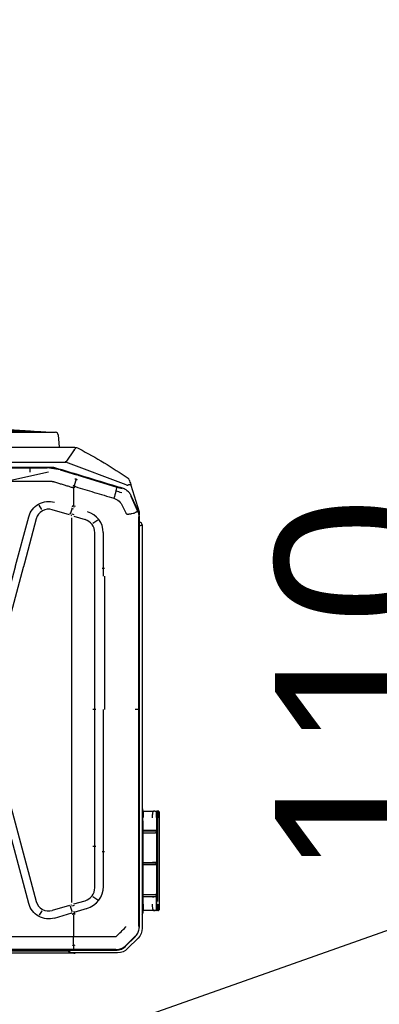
# Model space of a CAD drawing. Header units: millimetres. Extents: x 922208 to 1069538, y -182208 to -99877.
# Tile 170 of 256: x 986219 to 986494, y -160345 to -159592. Entities that reach past the tile are written whole.
import ezdxf
from ezdxf import colors
from ezdxf.entities.mleader import LeaderData, LeaderLine
from ezdxf.math import Vec2, Vec3

# ---------------------------------------------------------------- set-up
doc = ezdxf.new("R2010")
doc.units = ezdxf.units.MM
doc.header["$MEASUREMENT"] = 0
doc.linetypes.add('HIDDEN', pattern=[20, 10, -10])
for name, color, linetype, lineweight in [('IS_KLIM Opis_Średnice', 7, 'Continuous', 9), ('IS_POWRÓT', 5, 'HIDDEN', 30), ('Nowe_220-A Ściany_Nr_pióra__7', 7, 'Continuous', 13)]:
    doc.layers.add(name, color=color, linetype=linetype, lineweight=lineweight)
doc.layers.add('IS_KLIM_urządzenia', color=3, linetype='Continuous')
doc.layers.add('Nowe_Adnotacja - Teksty_Nr_pióra__86', color=7, linetype='Continuous', lineweight=20, true_color=0x5555ff)
doc.styles.add('STYL_AUTOMATYCZNY_1', font='arial.ttf')
doc.styles.add('STYL_AUTOMATYCZNY_4', font='times.ttf')

# ---------------------------------------------------------------- blocks, each defined once
blk = doc.blocks.new('parter01')
at = {"layer": 'Nowe_220-A Ściany_Nr_pióra__7', "color": 7, "linetype": 'Continuous', "lineweight": 0, "char_height": 125, "attachment_point": 7, "rotation": 90, "style": 'STYL_AUTOMATYCZNY_1'}
for s, insert in [('\\A1;{\\pql;\\pt0;\\fArial|b0|i0|c238|p0;\\W1.000000;110\\fArial|b0|i0|c238|p0;\\W1.000000;\\A1{\\H.66x;\\S^  ;}\\fArial|b0|i0|c238|p0;\\W1.000000;\\fArial|b0|i0|c238|p0;\\W1.000000;}', (986576.14293, -100563.31868)), ('\\A1;{\\pql;\\pt0;\\fArial|b0|i0|c238|p0;\\W1.000000;180\\fArial|b0|i0|c238|p0;\\W1.000000;\\A1{\\H.66x;\\S^  ;}\\fArial|b0|i0|c238|p0;\\W1.000000;\\fArial|b0|i0|c238|p0;\\W1.000000;}', (986826.14293, -100576.04218))]:
    blk.add_mtext(s, dxfattribs=dict(at, insert=insert))
blk = doc.blocks.new('G$CE471A013')
at = {"linetype": 'Continuous'}
for p, q in [((-68.168, 36.156), (-67.37, 36.954)), ((-66.881, 36.958), (-66.893, 36.986)), ((-66.606, 37.271), (-63.067, 37.271)), ((23.598, 37.069), (-66.48, 37.069)), ((-66.462, 37.035), (-66.435, 37.035)), ((-66.435, 37.034), (-63.211, 37.029)), ((-63.256, 37.301), (6.245, 37.301)), ((-63.211, 37.029), (-21.491, 37.029)), ((-63.067, 37.271), (-63.006, 37.271)), ((-62.823, 37.151), (6.095, 37.151)), ((-67.244, 36.753), (-67.954, 36.043)), ((-67.906, 36.045), (-67.231, 36.718)), ((-63.222, 36.747), (-63.229, 36.025)), ((-68.16, 35.682), (-68.187, 35.693)), ((-67.906, 36.045), (-67.926, 36.025)), ((-63.231, 34.339), (-63.231, 36.025)), ((-68.485, 4.539), (-68.485, 35.393)), ((-68.27, 35.28), (-68.27, 3.917)), ((-68.237, 35.268), (-68.237, 18.659)), ((-69.729, 34.04), (-69.624, 34.041)), ((-69.623, 34.041), (-69.624, 34.041)), ((-69.364, 34.043), (-68.578, 34.051)), ((-68.528, 33.352), (-68.528, 34.252)), ((-63.275, 34.162), (-64.302, 33.869)), ((-63.22, 34.09), (-63.293, 34.234)), ((-63.128, 34.119), (-62.999, 33.739)), ((-61.773, 34.614), (-63.101, 34.22)), ((-62.913, 33.65), (-61.603, 34.039)), ((-60.791, 34.052), (-60.595, 34.401)), ((-69.778, 26.937), (-69.778, 33.546)), ((-69.66, 26.936), (-69.662, 33.348)), ((-69.661, 32.97), (-69.661, 33.348)), ((-69.587, 33.547), (-69.586, 32.971)), ((-69.574, 32.977), (-69.574, 33.547)), ((-68.528, 33.852), (-68.558, 33.852)), ((-68.528, 27.182), (-68.528, 33.352)), ((-65.097, 33.248), (-64.718, 32.988)), ((-63.243, 33.54), (-64.111, 33.292)), ((-63.11, 33.418), (-63.11, 29.549)), ((-63.012, 33.616), (-63.073, 33.593)), ((-57.867, 23.986), (-60.377, 33.353)), ((-59.798, 33.508), (-57.288, 24.142)), ((-69.645, 32.97), (-69.661, 32.97)), ((-69.66, 30.52), (-69.661, 32.82)), ((-69.645, 32.82), (-69.661, 32.82)), ((-69.585, 32.971), (-69.58, 32.976)), ((-69.584, 32.97), (-69.584, 32.82)), ((-69.573, 30.526), (-69.574, 32.82)), ((-68.528, 32.97), (-69.514, 32.97)), ((-68.528, 32.819), (-69.514, 32.82)), ((-68.553, 32.977), (-69.28, 32.98)), ((-65.503, 29.549), (-65.503, 32.296)), ((-64.853, 32.296), (-64.853, 29.549)), ((-69.644, 30.52), (-69.66, 30.52)), ((-69.66, 30.384), (-69.644, 30.384)), ((-69.66, 28.083), (-69.66, 30.384)), ((-69.584, 30.521), (-69.579, 30.526)), ((-69.579, 30.378), (-69.584, 30.382)), ((-69.583, 30.519), (-69.583, 30.384)), ((-69.573, 28.084), (-69.573, 30.377)), ((-68.528, 30.519), (-69.513, 30.519)), ((-68.528, 30.384), (-69.513, 30.384)), ((-68.553, 30.526), (-69.279, 30.53)), ((-68.553, 30.377), (-69.279, 30.373)), ((-65.61, 29.549), (-65.426, 29.549)), ((-65.503, 29.112), (-65.503, 29.549)), ((-64.853, 29.549), (-64.853, 29.112)), ((-63.11, 29.549), (-63.11, 7.87)), ((-65.503, 18.659), (-65.503, 29.112)), ((-64.717, 29.112), (-64.95, 29.112)), ((-64.853, 29.112), (-64.853, 18.659)), ((-69.66, 28.083), (-69.644, 28.083)), ((-69.659, 27.933), (-69.644, 27.933)), ((-69.659, 26.936), (-69.659, 27.933)), ((-69.583, 27.932), (-69.578, 27.927)), ((-69.582, 28.084), (-69.582, 27.934)), ((-69.572, 26.937), (-69.573, 27.926)), ((-68.528, 28.084), (-69.513, 28.084)), ((-68.528, 27.934), (-69.513, 27.934)), ((-69.278, 27.923), (-68.553, 27.927)), ((-68.528, 27.182), (-68.528, 26.282)), ((-69.621, 26.443), (-69.729, 26.444)), ((-69.729, 26.444), (-69.621, 26.443)), ((-68.578, 26.433), (-69.362, 26.441)), ((-68.578, 26.432), (-69.362, 26.44)), ((-68.558, 26.632), (-68.528, 26.632)), ((-68.237, 18.659), (-68.237, 6.47)), ((-65.61, 8.47), (-65.61, 18.659)), ((-64.95, 18.659), (-64.717, 18.659)), ((-64.853, 18.659), (-64.853, 7.87)), ((-60.377, 4.066), (-57.867, 13.432)), ((-57.288, 13.277), (-59.798, 3.911)), ((-65.503, 7.87), (-65.503, 8.47)), ((-65.61, 7.87), (-65.426, 7.87)), ((-65.503, 5.123), (-65.503, 7.87)), ((-64.853, 7.87), (-64.853, 5.123)), ((-63.11, 7.87), (-63.11, 4.001)), ((-68.237, 6.47), (-68.237, 3.923)), ((-68.27, 4.339), (-68.285, 4.339)), ((-68.257, 3.543), (-68.257, 3.8)), ((-65.097, 4.171), (-64.718, 4.43)), ((-63.243, 3.878), (-64.111, 4.126)), ((-63.012, 3.803), (-63.073, 3.826)), ((-62.913, 3.769), (-61.603, 3.38)), ((-67.63, 1.51), (-68.257, 3.543)), ((-68.245, 3.686), (-68.217, 3.692)), ((-68.172, 3.467), (-67.645, 2.317)), ((-67.621, 2.341), (-68.14, 3.475)), ((-66.99, 3.095), (-67.234, 3.626)), ((-63.231, 1.667), (-63.231, 3.08)), ((-63.226, 3.33), (-63.183, 3.316)), ((-62.999, 3.679), (-63.128, 3.299)), ((-60.791, 3.367), (-60.595, 3.017)), ((-67.353, 1.978), (-67.373, 1.954)), ((-63.552, 0.74), (-66.539, 1.639)), ((-63.424, 1.025), (-63.272, 1.544)), ((-67.249, 1.476), (-62.642, -0.258)), ((-61.319, 0.514), (-58.196, 1.188)), ((-62.213, 0.335), (-63.453, 0.711)), ((-62.213, 0.335), (-61.199, 0.184)), ((-61.726, 0.155), (-61.717, 0.191)), ((-61.567, 0.144), (18.685, 0.144)), ((-59.916, 0.184), (-61.199, 0.184)), ((-59.916, 0.514), (-59.916, 0.179)), ((-21.391, 0.184), (-59.916, 0.184)), ((-63.27, -1.193), (-62.633, -0.27)), ((-0.517, -0.263), (-62.643, -0.263)), ((-0.367, -1.413), (-63.178, -1.413)), ((-62.054, -2.359), (-62.12, -1.413)), ((-57.042, -2.545), (-61.855, -2.545))]:
    blk.add_line(p, q, dxfattribs=at)
at = {"linetype": 'Continuous', "extrusion": (0, 0, -1)}
for centre, radius, start, end in [((66.606, 36.191), 1.08, 45, 90), ((67.405, 35.393), 1.08, 0, 45), ((61.324, 33.099), 1.58, 73.47059, 165), ((61.324, 4.319), 1.58, 195, 286.52941)]:
    blk.add_arc(centre, radius, start, end, dxfattribs=at)
at = {"linetype": 'Continuous'}
for centre, radius, start, end in [((-63.256, 37.001), 0.3, 90, 115.84126), ((-63.006, 37.071), 0.2, 0, 90), ((-61.324, 33.099), 0.98, 15, 106.52953), ((-68.285, 4.539), 0.2, 180, 270), ((-61.324, 4.319), 0.98, 253.47049, 345), ((-67.307, 1.142), 0.2, 197.14126, 235.50637), ((-61.855, -2.345), 0.2, 184, 270)]:
    blk.add_arc(centre, radius, start, end, dxfattribs=at)
for centre, major_axis, ratio, start_param, end_param in [((-63.067, 37.071), (0, -0.2), 0.831479, 1.570796, 3.141593), ((-69.728, 33.99), (-0.05, 0), 1, 5.572775, 6.283185), ((-69.728, 33.99), (-0.05, 0), 1, 4.722432, 5.271942), ((-69.566, 33.543), (0, 0.7), 0.01995, 0.882039, 1.565858), ((-68.428, 34.252), (0.1, 0), 1, 2.168878, 3.141593), ((-63.025, 33.944), (-1.913, -0.585), 0.178321, 4.710906, 4.798331), ((-62.672, 32.781), (-1.893, -0.646), 0.706819, 4.683881, 4.712375), ((-63.755, 32.198), (1.764, 0), 0.995519, 1.850018, 3.141593), ((-63.807, 32.296), (1.046, 0), 0.995519, 1.865841, 3.141593), ((-69.635, 32.971), (0.05, 0.0002), 0.017455, 4.162534, 6.265658), ((-69.383, 32.979), (0.494, 0.002), 0.017455, 4.153807, 4.444433), ((-69.383, 32.829), (0.494, 0.002), 0.017455, 4.153807, 4.444433), ((-69.38, 32.977), (0.2, 0.001), 0.017455, 1.047121, 3.124066), ((-68.578, 32.976), (0.05, 0.0002), 0.017455, 6.283104, 7.330301), ((-69.634, 30.521), (0.05, 0.0002), 0.017455, 4.162534, 6.265658), ((-69.634, 30.383), (-0.05, 0.0002), 0.017455, 3.15913, 5.262255), ((-69.383, 30.528), (0.494, 0.002), 0.017455, 4.153807, 4.444433), ((-69.383, 30.375), (-0.494, 0.002), 0.017455, 4.980355, 5.270981), ((-69.379, 30.527), (0.2, 0.001), 0.017455, 1.047121, 3.124066), ((-69.379, 30.377), (-0.2, 0.001), 0.017455, 0.017538, 2.094482), ((-68.578, 30.525), (0.05, 0.0002), 0.017455, 6.283104, 7.330301), ((-68.578, 30.378), (-0.05, 0.0002), 0.017455, 2.094477, 3.141674), ((-69.633, 27.932), (-0.05, 0.0002), 0.017455, 3.15913, 5.262255), ((-69.382, 28.075), (-0.494, 0.002), 0.017455, 4.980355, 5.270981), ((-69.382, 27.925), (-0.494, 0.002), 0.017455, 4.980355, 5.270981), ((-69.378, 27.926), (-0.2, 0.001), 0.017455, 0.017538, 2.094482), ((-68.578, 27.928), (-0.05, 0.0002), 0.017455, 2.094477, 3.141674), ((-69.728, 26.494), (-0.05, 0), 1, 0, 0.71037), ((-69.728, 26.494), (-0.05, 0), 1, 1.011256, 1.560766), ((-68.578, 26.383), (-0.05, 0), 1, 3.141593, 4.702359), ((-68.428, 26.282), (-0.1, 0), 1, 0, 0.972715), ((-63.863, 5.123), (1.64, 0), 0.995519, 3.141593, 4.441128), ((-63.807, 5.123), (1.046, 0), 0.995519, 3.141593, 4.417344), ((-63.025, 3.474), (-1.913, 0.585), 0.178321, 1.484854, 1.57228), ((-62.672, 4.635), (-1.919, 0.564), 0.705879, 1.540462, 1.56897)]:
    blk.add_ellipse(centre, major_axis=major_axis, ratio=ratio, start_param=start_param, end_param=end_param, dxfattribs=at)
for centre, major_axis, ratio in [((-68.253, 31.674), (0, -0.25), 0.017452), ((-68.253, 8.118), (0, 0.25), 0.017453)]:
    blk.add_ellipse(centre, major_axis=major_axis, ratio=ratio, dxfattribs=at)
for points, knots in [([(-66.48, 37.069), (-66.537, 37.067), (-66.65, 37.062), (-66.815, 37.021), (-66.972, 36.956), (-67.118, 36.868), (-67.202, 36.791), (-67.244, 36.753)], [0, 0, 0, 0, 0.199971, 0.399955, 0.599953, 0.799968, 1, 1, 1, 1]), ([(-66.462, 37.034), (-66.58, 37.034), (-66.698, 37.016), (-66.918, 36.942), (-67.02, 36.889), (-67.143, 36.798), (-67.174, 36.772), (-67.204, 36.744)], [0, 0, 0, 0, 0.434849, 0.434849, 0.850781, 0.850781, 1, 1, 1, 1]), ([(-63.228, 36.744), (-63.228, 36.769), (-63.227, 36.822), (-63.224, 36.893), (-63.22, 36.964), (-63.215, 37.012), (-63.211, 37.032), (-63.209, 37.034), (-63.208, 37.034)], [0, 0, 0, 0, 0.15377, 0.321137, 0.499606, 0.749362, 0.923428, 1, 1, 1, 1]), ([(-60.124, 37.07), (-60.124, 37.072), (-60.121, 37.095), (-60.115, 37.138), (-60.112, 37.146), (-60.11, 37.151)], [0, 0, 0, 0, 0.03411, 0.430836, 1, 1, 1, 1]), ([(-60.11, 37.151), (-60.089, 37.148), (-60.053, 37.143), (-60.007, 37.11), (-59.984, 37.083), (-59.975, 37.07)], [0, 0, 0, 0, 0.421216, 0.760733, 1, 1, 1, 1]), ([(-67.954, 36.043), (-67.992, 36.002), (-68.068, 35.918), (-68.156, 35.772), (-68.221, 35.615), (-68.262, 35.449), (-68.267, 35.336), (-68.27, 35.28)], [0, 0, 0, 0, 0.200001, 0.400001, 0.599999, 0.799999, 1, 1, 1, 1]), ([(-69.731, 34.037), (-69.736, 34.037), (-69.744, 34.036), (-69.757, 34.031), (-69.768, 34.021), (-69.773, 34.013), (-69.775, 34.008)], [0, 0, 0, 0, 0.240387, 0.490724, 0.746129, 1, 1, 1, 1]), ([(-69.729, 34.04), (-69.731, 34.037), (-69.736, 34.032), (-69.741, 33.995), (-69.745, 33.949), (-69.749, 33.872), (-69.755, 33.742), (-69.755, 33.61), (-69.755, 33.546)], [0, 0, 0, 0, 0.163877, 0.30578, 0.42579, 0.524061, 0.77284, 1, 1, 1, 1]), ([(-69.662, 33.547), (-69.662, 33.576), (-69.662, 33.635), (-69.66, 33.722), (-69.657, 33.805), (-69.652, 33.897), (-69.645, 33.996), (-69.636, 34.023), (-69.631, 34.038)], [0, 0, 0, 0, 0.113787, 0.231188, 0.353199, 0.480712, 0.706712, 1, 1, 1, 1]), ([(-69.624, 34.041), (-69.611, 34.041), (-69.571, 34.041), (-69.476, 34.042), (-69.42, 34.043), (-69.364, 34.043)], [0, 0, 0, 0, 0.5, 0.5, 1, 1, 1, 1]), ([(-69.364, 34.043), (-69.382, 34.042), (-69.425, 34.04), (-69.489, 34.03), (-69.537, 34.017), (-69.563, 34.005), (-69.571, 33.999), (-69.574, 33.996)], [0, 0, 0, 0, 0.208735, 0.500317, 0.75027, 0.886014, 1, 1, 1, 1]), ([(-69.364, 34.043), (-69.358, 34.041), (-69.346, 34.036), (-69.329, 33.999), (-69.315, 33.953), (-69.299, 33.876), (-69.284, 33.747), (-69.282, 33.611), (-69.28, 33.547)], [0, 0, 0, 0, 0.170313, 0.316827, 0.439664, 0.539052, 0.783475, 1, 1, 1, 1]), ([(-68.553, 33.554), (-68.553, 33.585), (-68.554, 33.65), (-68.555, 33.743), (-68.557, 33.831), (-68.561, 33.927), (-68.57, 34.026), (-68.575, 34.042), (-68.578, 34.051)], [0, 0, 0, 0, 0.110388, 0.22525, 0.346033, 0.473982, 0.692647, 1, 1, 1, 1]), ([(-63.143, 34.328), (-63.143, 34.329), (-63.143, 34.329), (-63.143, 34.33), (-63.143, 34.331), (-63.143, 34.332), (-63.142, 34.333), (-63.14, 34.336), (-63.138, 34.337), (-63.136, 34.339)], [0, 0, 0, 0, 0.093535, 0.093535, 0.207433, 0.207433, 0.397418, 0.397418, 1, 1, 1, 1]), ([(-69.775, 26.476), (-69.773, 26.471), (-69.768, 26.463), (-69.757, 26.453), (-69.744, 26.447), (-69.736, 26.446), (-69.731, 26.447)], [0, 0, 0, 0, 0.253869, 0.509276, 0.759614, 1, 1, 1, 1]), ([(-69.755, 26.937), (-69.755, 26.906), (-69.755, 26.843), (-69.754, 26.75), (-69.751, 26.662), (-69.747, 26.568), (-69.741, 26.47), (-69.733, 26.453), (-69.729, 26.444)], [0, 0, 0, 0, 0.112037, 0.228343, 0.350117, 0.478408, 0.69584, 1, 1, 1, 1]), ([(-69.628, 26.446), (-69.631, 26.452), (-69.636, 26.464), (-69.643, 26.504), (-69.647, 26.552), (-69.653, 26.63), (-69.659, 26.755), (-69.66, 26.877), (-69.66, 26.936)], [0, 0, 0, 0, 0.155708, 0.294413, 0.416247, 0.521413, 0.769796, 1, 1, 1, 1]), ([(-69.66, 26.936), (-69.66, 26.936), (-69.66, 26.936), (-69.66, 26.935), (-69.66, 26.935), (-69.66, 26.935), (-69.66, 26.935), (-69.66, 26.935), (-69.66, 26.935), (-69.66, 26.935), (-69.66, 26.935), (-69.66, 26.935), (-69.66, 26.935), (-69.66, 26.935), (-69.659, 26.935), (-69.659, 26.935), (-69.659, 26.935), (-69.659, 26.935), (-69.659, 26.935), (-69.659, 26.935), (-69.659, 26.936), (-69.659, 26.936), (-69.659, 26.936), (-69.659, 26.936)], [0, 0, 0, 0, 0.260232, 0.260232, 0.390152, 0.390152, 0.455589, 0.455589, 0.478138, 0.478138, 0.494719, 0.494719, 0.511416, 0.511416, 0.530341, 0.530341, 0.56043, 0.56043, 0.637843, 0.637843, 0.878219, 0.878219, 1, 1, 1, 1]), ([(-69.444, 26.441), (-69.471, 26.442), (-69.497, 26.442), (-69.568, 26.443), (-69.608, 26.443), (-69.621, 26.443)], [0, 0, 0, 0, 0.333624, 0.333624, 1, 1, 1, 1]), ([(-69.572, 26.487), (-69.568, 26.485), (-69.561, 26.479), (-69.534, 26.467), (-69.487, 26.453), (-69.423, 26.443), (-69.38, 26.441), (-69.362, 26.441)], [0, 0, 0, 0, 0.114672, 0.250015, 0.500029, 0.791569, 1, 1, 1, 1]), ([(-69.278, 26.937), (-69.278, 26.906), (-69.279, 26.841), (-69.284, 26.748), (-69.291, 26.659), (-69.304, 26.563), (-69.33, 26.465), (-69.35, 26.45), (-69.362, 26.441)], [0, 0, 0, 0, 0.106421, 0.217828, 0.336261, 0.463423, 0.684856, 1, 1, 1, 1]), ([(-68.578, 26.433), (-68.576, 26.435), (-68.573, 26.44), (-68.568, 26.477), (-68.564, 26.523), (-68.558, 26.601), (-68.555, 26.731), (-68.554, 26.866), (-68.553, 26.93)], [0, 0, 0, 0, 0.165725, 0.30897, 0.429832, 0.528492, 0.775962, 1, 1, 1, 1]), ([(-68.485, 4.539), (-68.482, 4.54), (-68.478, 4.542), (-68.441, 4.559), (-68.377, 4.586), (-68.314, 4.615), (-68.274, 4.633), (-68.27, 4.635)], [0, 0, 0, 0, 0.211963, 0.434536, 0.670027, 0.964306, 1, 1, 1, 1]), ([(-68.27, 3.917), (-68.268, 3.865), (-68.263, 3.762), (-68.23, 3.61), (-68.191, 3.514), (-68.172, 3.467)], [0, 0, 0, 0, 0.333328, 0.666661, 1, 1, 1, 1]), ([(-68.139, 3.478), (-68.202, 3.616), (-68.237, 3.769), (-68.237, 3.922), (-68.237, 3.923), (-68.237, 3.923)], [0, 0, 0, 0, 0.999505, 0.999505, 1, 1, 1, 1]), ([(-67.882, 3.629), (-67.905, 3.617), (-67.954, 3.591), (-68.019, 3.555), (-68.083, 3.516), (-68.133, 3.483), (-68.141, 3.477), (-68.144, 3.474)], [0, 0, 0, 0, 0.154479, 0.322184, 0.503043, 0.755741, 1, 1, 1, 1]), ([(-67.234, 3.626), (-67.24, 3.639), (-67.253, 3.665), (-67.285, 3.697), (-67.327, 3.71), (-67.385, 3.713), (-67.442, 3.708), (-67.498, 3.7), (-67.554, 3.692), (-67.624, 3.68), (-67.734, 3.66), (-67.815, 3.644), (-67.869, 3.634)], [0, 0, 0, 0, 0.063444, 0.125641, 0.187787, 0.250691, 0.375621, 0.43817, 0.500642, 0.625445, 0.750334, 1, 1, 1, 1]), ([(-63.143, 3.09), (-63.143, 3.09), (-63.143, 3.09), (-63.143, 3.089), (-63.143, 3.088), (-63.143, 3.087), (-63.142, 3.086), (-63.14, 3.083), (-63.138, 3.081), (-63.136, 3.08)], [0, 0, 0, 0, 0.093535, 0.093535, 0.207433, 0.207433, 0.397418, 0.397418, 1, 1, 1, 1]), ([(-67.645, 2.317), (-67.622, 2.272), (-67.576, 2.182), (-67.483, 2.059), (-67.374, 1.949), (-67.251, 1.857), (-67.117, 1.782), (-67.022, 1.75), (-66.975, 1.733)], [0, 0, 0, 0, 0.164732, 0.332464, 0.501556, 0.670288, 0.836962, 1, 1, 1, 1]), ([(-63.371, 1.611), (-63.853, 1.756), (-64.335, 1.901), (-65.319, 2.197), (-65.821, 2.349), (-66.322, 2.5)], [0, 0, 0, 0, 0.489998, 0.489998, 1, 1, 1, 1]), ([(-67.498, 1.083), (-67.535, 1.203), (-67.572, 1.322), (-67.616, 1.464), (-67.623, 1.487), (-67.63, 1.51)], [0, 0, 0, 0, 0.83827, 0.83827, 1, 1, 1, 1]), ([(-67.63, 1.51), (-67.63, 1.509), (-67.63, 1.509), (-67.626, 1.499), (-67.616, 1.49), (-67.582, 1.479), (-67.559, 1.476), (-67.503, 1.475), (-67.469, 1.478), (-67.42, 1.485), (-67.406, 1.487), (-67.392, 1.49)], [0, 0, 0, 0, 0.003941, 0.003941, 0.301622, 0.301622, 0.599603, 0.599603, 0.892581, 0.892581, 1, 1, 1, 1]), ([(-66.975, 1.733), (-66.924, 1.718), (-66.873, 1.702), (-66.618, 1.625), (-66.414, 1.564), (-65.393, 1.255), (-64.576, 1.007), (-63.133, 0.57), (-62.507, 0.38), (-61.881, 0.19)], [0, 0, 0, 0, 0.030057, 0.030057, 0.150285, 0.150285, 0.631198, 0.631198, 1, 1, 1, 1]), ([(-66.935, 2.088), (-66.93, 2.086), (-66.924, 2.084), (-66.849, 2.059), (-66.778, 2.037), (-66.635, 1.999), (-66.564, 1.982), (-66.486, 1.966), (-66.482, 1.966), (-66.477, 1.965)], [0, 0, 0, 0, 0.036866, 0.036866, 0.504699, 0.504699, 0.970315, 0.970315, 1, 1, 1, 1]), ([(-66.477, 1.965), (-66.49, 1.918), (-66.502, 1.872), (-66.521, 1.791), (-66.528, 1.754), (-66.538, 1.694), (-66.541, 1.671), (-66.541, 1.644), (-66.539, 1.637), (-66.536, 1.633), (-66.536, 1.633), (-66.535, 1.633)], [0, 0, 0, 0, 0.2609, 0.2609, 0.5218, 0.5218, 0.782701, 0.782701, 0.970671, 0.970671, 1, 1, 1, 1]), ([(-63.352, 1.601), (-63.34, 1.592), (-63.315, 1.572), (-63.263, 1.537), (-63.223, 1.513), (-63.196, 1.497)], [0, 0, 0, 0, 0.24998, 0.499983, 1, 1, 1, 1]), ([(-63.325, 1.671), (-63.294, 1.669), (-63.232, 1.666), (-63.17, 1.665), (-63.139, 1.664)], [0, 0, 0, 0, 0.499978, 1, 1, 1, 1]), ([(-61.71, 1.231), (-61.807, 1.26), (-61.999, 1.319), (-62.288, 1.406), (-62.577, 1.494), (-62.77, 1.552), (-62.905, 1.593), (-62.943, 1.605), (-63.033, 1.632), (-63.085, 1.648), (-63.136, 1.663)], [0, 0, 0, 0, 0.202609, 0.405217, 0.607826, 0.810435, 0.810435, 0.891478, 0.891478, 1, 1, 1, 1]), ([(-63.642, -1.299), (-64.293, -0.958), (-64.934, -0.598), (-66.193, 0.161), (-66.811, 0.559), (-67.416, 0.974)], [0, 0, 0, 0, 0.5, 0.5, 1, 1, 1, 1]), ([(-67.249, 1.476), (-67.253, 1.478), (-67.257, 1.479), (-67.304, 1.494), (-67.351, 1.499), (-67.392, 1.49)], [0, 0, 0, 0, 0.086433, 0.086433, 1, 1, 1, 1]), ([(-63.36, 1.017), (-63.366, 1.016), (-63.377, 1.015), (-63.4, 1.019), (-63.428, 1.026), (-63.462, 1.037), (-63.481, 1.05), (-63.491, 1.056)], [0, 0, 0, 0, 0.124243, 0.250098, 0.500245, 0.750313, 1, 1, 1, 1]), ([(-61.881, 0.19), (-61.829, 0.177), (-61.727, 0.15), (-61.62, 0.146), (-61.567, 0.144)], [0, 0, 0, 0, 0.498926, 1, 1, 1, 1]), ([(-62.706, -0.265), (-62.705, -0.265), (-62.704, -0.265), (-62.684, -0.265), (-62.664, -0.265), (-62.644, -0.265)], [0, 0, 0, 0, 0.032778, 0.032778, 1, 1, 1, 1]), ([(-62.644, -0.265), (-62.641, -0.253), (-62.639, -0.241), (-62.637, -0.229), (-62.637, -0.228), (-62.637, -0.228)], [0, 0, 0, 0, 0.960053, 0.960053, 1, 1, 1, 1]), ([(-62.644, -0.265), (-62.622, -0.275), (-62.601, -0.285), (-62.579, -0.295), (-62.578, -0.296), (-62.578, -0.296)], [0, 0, 0, 0, 0.968586, 0.968586, 1, 1, 1, 1]), ([(-63.178, -1.413), (-63.178, -1.413), (-63.179, -1.413), (-63.182, -1.413), (-63.184, -1.413), (-63.196, -1.413), (-63.206, -1.413), (-63.275, -1.41), (-63.334, -1.402), (-63.392, -1.39)], [0, 0, 0, 0, 0.008756, 0.008756, 0.040334, 0.040334, 0.177893, 0.177893, 1, 1, 1, 1]), ([(-63.388, -1.36), (-63.387, -1.357), (-63.385, -1.355), (-63.373, -1.33), (-63.36, -1.303), (-63.334, -1.259), (-63.323, -1.243), (-63.31, -1.227)], [0, 0, 0, 0, 0.07944, 0.07944, 0.676385, 0.676385, 1, 1, 1, 1]), ([(-63.318, -1.212), (-63.321, -1.211), (-63.325, -1.211), (-63.329, -1.211), (-63.329, -1.211), (-63.33, -1.211)], [0, 0, 0, 0, 0.895907, 0.895907, 1, 1, 1, 1]), ([(-63.314, -1.199), (-63.314, -1.2), (-63.314, -1.2), (-63.315, -1.204), (-63.316, -1.208), (-63.318, -1.212)], [0, 0, 0, 0, 0.075095, 0.075095, 1, 1, 1, 1]), ([(-63.318, -1.212), (-63.311, -1.226), (-63.304, -1.24), (-63.296, -1.253), (-63.296, -1.253), (-63.296, -1.254)], [0, 0, 0, 0, 0.958709, 0.958709, 1, 1, 1, 1]), ([(-32.037, -3.261), (-36.938, -3.218), (-41.838, -3.138), (-51.533, -2.903), (-56.327, -2.75), (-61.119, -2.546)], [0, 0, 0, 0, 0.505409, 0.505409, 1, 1, 1, 1]), ([(-61.118, -2.551), (-56.329, -2.844), (-51.536, -3.059), (-41.841, -3.378), (-36.939, -3.481), (-32.037, -3.525)], [0, 0, 0, 0, 0.494599, 0.494599, 1, 1, 1, 1]), ([(-32.037, -3.496), (-36.939, -3.451), (-41.841, -3.35), (-51.536, -3.04), (-56.329, -2.832), (-61.118, -2.551)], [0, 0, 0, 0, 0.505401, 0.505401, 1, 1, 1, 1]), ([(-61.118, -2.551), (-56.329, -2.832), (-51.536, -3.039), (-41.841, -3.349), (-36.939, -3.45), (-32.037, -3.494)], [0, 0, 0, 0, 0.494599, 0.494599, 1, 1, 1, 1]), ([(-32.037, -3.553), (-36.94, -3.512), (-41.841, -3.407), (-51.536, -3.079), (-56.33, -2.856), (-61.118, -2.552)], [0, 0, 0, 0, 0.505401, 0.505401, 1, 1, 1, 1]), ([(-32.037, -3.526), (-36.939, -3.483), (-41.841, -3.38), (-51.536, -3.06), (-56.329, -2.845), (-61.118, -2.552)], [0, 0, 0, 0, 0.505401, 0.505401, 1, 1, 1, 1]), ([(-32.037, -3.6), (-36.94, -3.563), (-41.842, -3.457), (-51.537, -3.114), (-56.33, -2.879), (-61.118, -2.553)], [0, 0, 0, 0, 0.505401, 0.505401, 1, 1, 1, 1]), ([(-32.037, -3.578), (-36.94, -3.538), (-41.842, -3.433), (-51.537, -3.097), (-56.33, -2.868), (-61.118, -2.553)], [0, 0, 0, 0, 0.505401, 0.505401, 1, 1, 1, 1]), ([(-32.037, -3.619), (-36.94, -3.585), (-41.843, -3.48), (-51.538, -3.13), (-56.331, -2.889), (-61.118, -2.554)], [0, 0, 0, 0, 0.505401, 0.505401, 1, 1, 1, 1]), ([(-32.037, -3.39), (-36.939, -3.345), (-41.84, -3.252), (-51.533, -2.975), (-56.326, -2.793), (-61.115, -2.549)], [0, 0, 0, 0, 0.505465, 0.505465, 1, 1, 1, 1]), ([(-61.106, -2.549), (-56.319, -2.779), (-51.53, -2.951), (-41.839, -3.214), (-36.938, -3.303), (-32.037, -3.348)], [0, 0, 0, 0, 0.494375, 0.494375, 1, 1, 1, 1]), ([(-39.382, -3.21), (-41.835, -3.167), (-44.287, -3.114), (-51.511, -2.928), (-56.282, -2.766), (-61.051, -2.55)], [0, 0, 0, 0, 0.339395, 0.339395, 1, 1, 1, 1]), ([(-32.037, -3.111), (-36.937, -3.076), (-41.838, -3.01), (-51.506, -2.824), (-56.274, -2.704), (-61.042, -2.546)], [0, 0, 0, 0, 0.50677, 0.50677, 1, 1, 1, 1]), ([(-32.037, -3.058), (-36.937, -3.025), (-41.837, -2.966), (-51.506, -2.797), (-56.274, -2.688), (-61.041, -2.545)], [0, 0, 0, 0, 0.506778, 0.506778, 1, 1, 1, 1]), ([(-61.021, -2.546), (-56.261, -2.688), (-51.499, -2.795), (-41.837, -2.964), (-36.937, -3.023), (-32.037, -3.056)], [0, 0, 0, 0, 0.492868, 0.492868, 1, 1, 1, 1]), ([(-32.037, -3.349), (-36.938, -3.305), (-41.839, -3.215), (-51.494, -2.953), (-56.248, -2.782), (-61, -2.554)], [0, 0, 0, 0, 0.507485, 0.507485, 1, 1, 1, 1]), ([(-32.037, -3.213), (-36.938, -3.173), (-41.838, -3.097), (-51.488, -2.878), (-56.237, -2.737), (-60.984, -2.551)], [0, 0, 0, 0, 0.507767, 0.507767, 1, 1, 1, 1]), ([(-60.984, -2.551), (-56.237, -2.736), (-51.488, -2.877), (-41.838, -3.095), (-36.938, -3.17), (-32.037, -3.211)], [0, 0, 0, 0, 0.492233, 0.492233, 1, 1, 1, 1]), ([(-60.984, -2.552), (-56.237, -2.752), (-51.488, -2.903), (-41.839, -3.136), (-36.938, -3.216), (-32.037, -3.259)], [0, 0, 0, 0, 0.492233, 0.492233, 1, 1, 1, 1]), ([(-32.037, -2.947), (-34.87, -2.932), (-37.702, -2.91), (-43.368, -2.851), (-46.201, -2.816), (-51.866, -2.73), (-54.699, -2.68), (-58.666, -2.597), (-59.8, -2.572), (-60.934, -2.546)], [0, 0, 0, 0, 0.294057, 0.294057, 0.58814, 0.58814, 0.882227, 0.882227, 1, 1, 1, 1]), ([(-60.894, -2.547), (-58.354, -2.605), (-55.814, -2.657), (-50.519, -2.751), (-47.764, -2.792), (-42.254, -2.862), (-39.498, -2.891), (-35.174, -2.926), (-33.606, -2.936), (-32.037, -2.945)], [0, 0, 0, 0, 0.264103, 0.264103, 0.550513, 0.550513, 0.836923, 0.836923, 1, 1, 1, 1]), ([(-36.523, -3.657), (-37.477, -3.646), (-39.655, -3.612), (-43.056, -3.531), (-46.726, -3.409), (-50.395, -3.252), (-55.081, -3.004), (-58.542, -2.766), (-60.779, -2.585)], [0, 0, 0, 0, 0.11788, 0.269085, 0.420289, 0.571494, 0.722699, 1, 1, 1, 1]), ([(-54.409, -2.619), (-55.794, -2.605), (-57.18, -2.589), (-59.248, -2.563), (-59.931, -2.554), (-60.615, -2.545)], [0, 0, 0, 0, 0.669634, 0.669634, 1, 1, 1, 1]), ([(-60.501, -2.547), (-57.467, -2.586), (-54.433, -2.62), (-49.709, -2.664), (-48.019, -2.679), (-42.949, -2.718), (-39.569, -2.739), (-34.805, -2.76), (-33.421, -2.765), (-32.037, -2.77)], [0, 0, 0, 0, 0.319801, 0.319801, 0.497905, 0.497905, 0.854114, 0.854114, 1, 1, 1, 1]), ([(-32.037, -2.713), (-34.859, -2.706), (-37.681, -2.696), (-41.915, -2.677), (-43.326, -2.67), (-47.56, -2.647), (-50.382, -2.629), (-55.564, -2.59), (-57.923, -2.569), (-60.283, -2.546)], [0, 0, 0, 0, 0.299747, 0.299747, 0.449624, 0.449624, 0.749381, 0.749381, 1, 1, 1, 1]), ([(-60.283, -2.546), (-58.036, -2.568), (-55.79, -2.587), (-52.212, -2.614), (-50.88, -2.623), (-46.883, -2.65), (-44.219, -2.664), (-38.89, -2.689), (-36.225, -2.699), (-33.053, -2.707), (-32.545, -2.709), (-32.037, -2.71)], [0, 0, 0, 0, 0.238571, 0.238571, 0.380065, 0.380065, 0.663055, 0.663055, 0.946044, 0.946044, 1, 1, 1, 1]), ([(-32.037, -3.463), (-36.939, -3.418), (-41.84, -3.319), (-51.147, -3.031), (-55.552, -2.852), (-59.955, -2.614)], [0, 0, 0, 0, 0.526489, 0.526489, 1, 1, 1, 1])]:
    blk.add_open_spline(points, degree=3, knots=knots, dxfattribs=at)
for points, degree in [([(-67.232, 36.724), (-67.223, 36.733), (-67.214, 36.742), (-67.205, 36.751)], 3), ([(-63.32, 36.7), (-63.289, 36.715), (-63.259, 36.729), (-63.228, 36.744)], 3), ([(-63.228, 36.744), (-63.198, 36.729), (-63.168, 36.714), (-63.138, 36.7)], 3), ([(-66.522, 36.008), (-66.752, 35.779), (-66.981, 35.549), (-67.211, 35.32)], 3), ([(-66.466, 36.031), (-66.488, 36.031), (-66.507, 36.023), (-66.522, 36.008)], 3), ([(-63.326, 36.025), (-64.372, 36.027), (-65.419, 36.029), (-66.466, 36.031)], 3), ([(-63.325, 36.025), (-63.325, 36.025), (-63.325, 36.025), (-63.326, 36.025)], 3), ([(-63.137, 36.025), (-63.2, 36.025), (-63.262, 36.025), (-63.325, 36.025)], 3), ([(-63.137, 36.025), (-63.137, 36.025), (-63.137, 36.025), (-63.136, 36.025)], 3), ([(-21.491, 36.025), (-63.136, 36.025)], 1), ([(-67.211, 35.32), (-67.226, 35.305), (-67.234, 35.287), (-67.234, 35.265)], 3), ([(-69.778, 33.546), (-69.778, 33.59), (-69.778, 33.676), (-69.778, 33.757), (-69.778, 33.829), (-69.778, 33.891), (-69.778, 33.939), (-69.778, 33.973), (-69.778, 33.99), (-69.778, 33.99)], 2), ([(-69.631, 34.038), (-69.628, 34.039), (-69.626, 34.04), (-69.624, 34.041)], 3), ([(-69.615, 34.04), (-69.625, 34.041)], 1), ([(-69.577, 33.988), (-69.578, 33.983), (-69.58, 33.96), (-69.581, 33.923), (-69.582, 33.873), (-69.583, 33.813), (-69.584, 33.744), (-69.585, 33.668), (-69.585, 33.588), (-69.585, 33.547)], 2), ([(-63.325, 34.339), (-63.325, 34.317), (-63.322, 34.295), (-63.315, 34.274)], 3), ([(-63.074, 34.136), (-63.074, 34.137), (-63.074, 34.137), (-63.074, 34.137)], 3), ([(-63.266, 33.645), (-63.214, 33.66), (-63.163, 33.677), (-63.113, 33.696)], 3), ([(-63.052, 33.72), (-63.017, 33.733), (-62.981, 33.746), (-62.944, 33.757)], 3), ([(-69.778, 26.494), (-69.778, 26.494), (-69.778, 26.511), (-69.778, 26.544), (-69.778, 26.593), (-69.778, 26.654), (-69.778, 26.727), (-69.778, 26.808), (-69.778, 26.893), (-69.778, 26.937)], 2), ([(-69.621, 26.443), (-69.624, 26.444), (-69.626, 26.445), (-69.628, 26.446)], 3), ([(-69.583, 26.936), (-69.583, 26.896), (-69.583, 26.816), (-69.582, 26.74), (-69.581, 26.671), (-69.58, 26.611), (-69.579, 26.561), (-69.577, 26.524), (-69.576, 26.5), (-69.575, 26.496)], 2), ([(-63.266, 3.774), (-63.214, 3.759), (-63.163, 3.742), (-63.113, 3.722)], 3), ([(-68.144, 3.473), (-68.144, 3.473), (-68.144, 3.473), (-68.144, 3.474)], 3), ([(-67.869, 3.634), (-67.873, 3.633), (-67.878, 3.631), (-67.882, 3.629)], 3), ([(-66.322, 2.5), (-66.608, 2.594), (-66.864, 2.821), (-66.99, 3.095)], 3), ([(-63.325, 3.08), (-63.325, 3.101), (-63.322, 3.123), (-63.315, 3.144)], 3), ([(-63.074, 3.282), (-63.074, 3.282), (-63.074, 3.282), (-63.074, 3.282)], 3), ([(-63.052, 3.699), (-63.017, 3.685), (-62.981, 3.673), (-62.944, 3.662)], 3), ([(-66.477, 1.965), (-66.428, 2.14), (-66.376, 2.319), (-66.322, 2.5)], 3), ([(-66.535, 1.633), (-66.676, 1.675), (-66.816, 1.717), (-66.955, 1.758)], 3), ([(-66.477, 1.965), (-66.477, 1.965)], 1), ([(-63.352, 1.601), (-63.358, 1.606), (-63.364, 1.609), (-63.371, 1.611)], 3), ([(-63.284, 1.551), (-63.258, 1.585), (-63.242, 1.625), (-63.235, 1.667)], 3), ([(-63.136, 1.663), (-63.137, 1.664), (-63.138, 1.664), (-63.139, 1.664)], 3), ([(-67.416, 0.974), (-67.419, 0.976), (-67.421, 0.977), (-67.421, 0.977)], 3), ([(-63.491, 1.056), (-63.496, 1.061), (-63.501, 1.066), (-63.506, 1.07)], 3), ([(-63.34, 1.02), (-63.346, 1.019), (-63.353, 1.018), (-63.36, 1.017)], 3), ([(-21.391, 1.188), (-34.734, 1.188), (-48.077, 1.188), (-61.42, 1.188)], 3), ([(-63.548, 0.733), (-63.517, 0.724), (-63.486, 0.715), (-63.454, 0.705)], 3), ([(-63.392, -1.39), (-63.48, -1.37), (-63.564, -1.34), (-63.642, -1.299)], 3), ([(-60.984, -2.557), (-61.029, -2.554), (-61.074, -2.552), (-61.119, -2.549)], 3), ([(-61.119, -2.549), (-60.758, -2.569), (-60.398, -2.588), (-60.038, -2.606)], 3), ([(-61.118, -2.552), (-61.073, -2.555), (-61.028, -2.558), (-60.983, -2.561)], 3), ([(-61.118, -2.553), (-61.073, -2.556), (-61.028, -2.559), (-60.983, -2.562)], 3), ([(-61.117, -2.549), (-61.073, -2.551), (-61.029, -2.553), (-60.985, -2.555)], 3), ([(-61.052, -2.55), (-61.052, -2.55), (-61.052, -2.55)], 2), ([(-61.05, -2.559), (-61.05, -2.559), (-61.05, -2.559)], 2), ([(-56.489, -2.858), (-58.01, -2.768), (-59.53, -2.669), (-61.05, -2.559)], 3), ([(-61.05, -2.56), (-61.05, -2.56), (-61.05, -2.56)], 2), ([(-58.451, -2.742), (-59.317, -2.684), (-60.184, -2.624), (-61.05, -2.56)], 3), ([(-32.037, -3.003), (-41.686, -2.945), (-51.334, -2.803), (-60.98, -2.546)], 3), ([(-32.037, -2.832), (-41.595, -2.794), (-51.153, -2.706), (-60.71, -2.546)], 3), ([(-59.949, -2.614), (-59.446, -2.642), (-58.942, -2.668), (-58.439, -2.693)], 3)]:
    blk.add_open_spline(points, degree=degree, dxfattribs=at)
for points, weights, degree in [([(-68.242, 18.659), (-68.237, 18.659), (-67.953, 18.659)], [1, 0.828621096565, 1], 2), ([(-61.42, 1.188), (-61.519, 1.188), (-61.616, 1.202), (-61.71, 1.231)], [1, 0.992787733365, 0.992787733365, 1], 3)]:
    blk.add_rational_spline(points, weights, degree=degree, dxfattribs=at)

msp = doc.modelspace()

# ---------------------------------------------------------------- block references
at = {"layer": 'IS_POWRÓT', "color": 27, "linetype": 'ByBlock', "lineweight": 30}
msp.add_blockref('parter01', (0, -59685.16), dxfattribs=at)

# ---------------------------------------------------------------- next in the draw order: texts
at = {"layer": 'Nowe_Adnotacja - Teksty_Nr_pióra__86', "color": 173, "linetype": 'Continuous', "lineweight": 20, "true_color": 0x5555ff, "insert": (985880.33, -159260.32), "char_height": 500, "attachment_point": 2, "style": 'STYL_AUTOMATYCZNY_4', "bg_fill": 2}
msp.add_mtext('\\pxqc;\\A1;\\fArial|b0|i1|c238|p0;3', dxfattribs=at)

# ---------------------------------------------------------------- next in the draw order: block references
at = {"layer": 'IS_KLIM_urządzenia', "xscale": 10, "yscale": 10, "zscale": 10, "rotation": 180}
msp.add_blockref('G$CE471A013', (985627.93, -159933.03), dxfattribs=at)

# ---------------------------------------------------------------- next in the draw order: leaders
at = {"layer": 'IS_KLIM Opis_Średnice', "ltscale": 30}
ml = msp.add_multileader_mtext('Standard', dxfattribs=at)
ml.set_content('{\\fArial|b0|i0|c238|p0;%%C6,35/%%C9,52}', color=256)
ml.set_leader_properties()
ml.build(insert=Vec2(0, 0))
ml.multileader.update_dxf_attribs({"text_left_attachment_type": 5, "text_right_attachment_type": 5, "dogleg_length": 0.8})
ctx = ml.context
ctx.base_point, ctx.char_height, ctx.plane_origin = Vec3(986634.55, -160241.37), 120, Vec3(991295.08, -158769.21)
ctx.left_attachment, ctx.right_attachment = 5, 5
notes = []
notes.append((ctx, [(0, (1, 1, 0), (986633.75, -160241.37), (1, 0), 0.8, [(0, [(985787.31, -160540.61)], 256, [])])]))
ctx.mtext.insert, ctx.mtext.flow_direction = Vec3(986636.55, -160093.21), 5
ctx.mtext.has_bg_fill, ctx.mtext.bg_color, ctx.mtext.bg_scale_factor, ctx.mtext.bg_transparency, ctx.mtext.use_window_bg_color = 1, -939524096, 1.5, 0, 1
for ctx, leaders in notes:
    for number, flags, end, landing, length, lines in leaders:
        leader = LeaderData()
        leader.index, (leader.has_last_leader_line, leader.has_dogleg_vector, leader.attachment_direction) = number, flags
        leader.last_leader_point, leader.dogleg_vector, leader.dogleg_length = Vec3(end), Vec3(landing), length
        for number, points, colour, breaks in lines:
            line = LeaderLine()
            line.index, line.vertices, line.color, line.breaks = number, Vec3.list(points), colors.encode_raw_color(colour), breaks
            leader.lines.append(line)
        ctx.leaders.append(leader)

doc.saveas('drawing.dxf')
